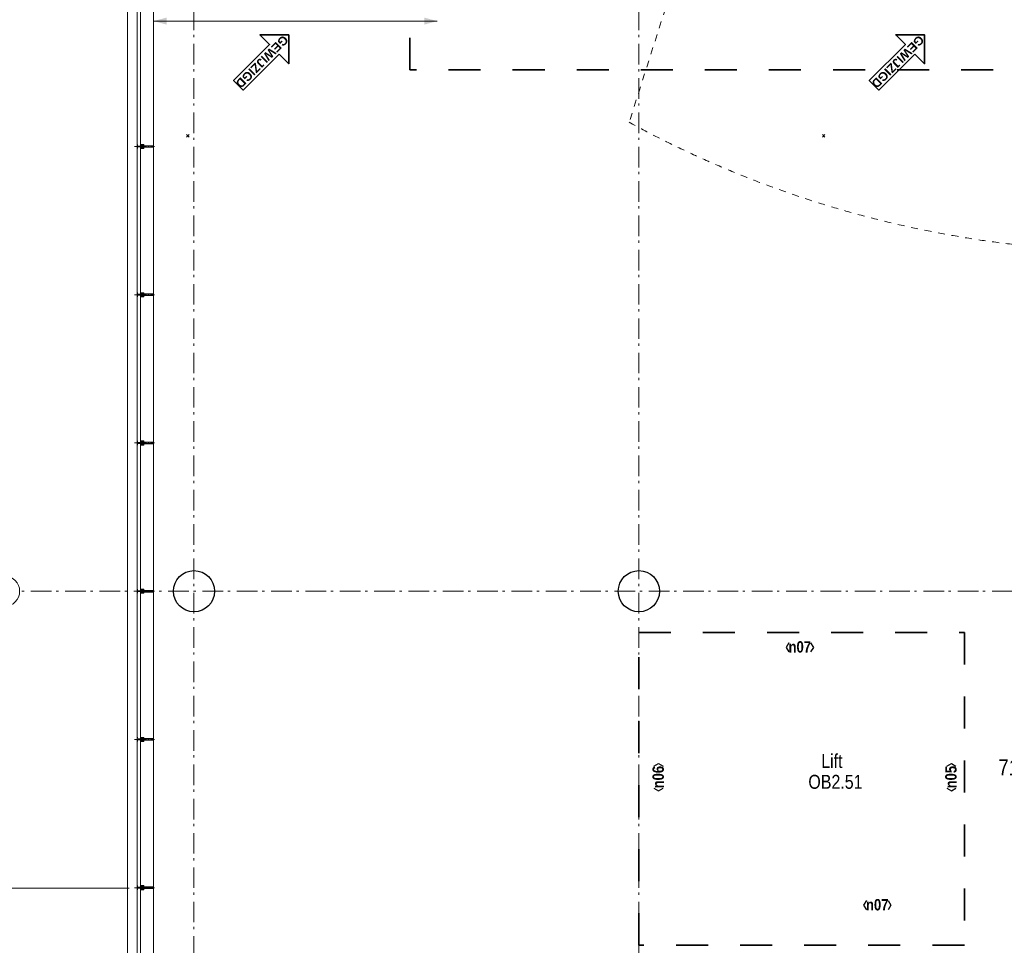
# Model space of a CAD drawing. Header units: millimetres. Extents: x 45699 to 251499, y 244 to 86446.
# Tile 137 of 240: x 217413 to 229365, y 19140 to 30380. Entities that reach past the tile are written whole.
import ezdxf
from ezdxf.enums import TextEntityAlignment as Align

# ---------------------------------------------------------------- set-up
doc = ezdxf.new("R2010")
doc.units = ezdxf.units.MM
doc.header["$LTSCALE"] = 400
doc.header["$PDMODE"] = 3
doc.header["$PDSIZE"] = 15
for name, pattern in [('STYLE_01', [0.416641, 0.208282, -0.208359]), ('STYLE_06', [1.041641, 0.625, -0.208282, 0.069427, -0.138931]), ('STYLE_15', [0.240945, 0.11811, -0.059055, 0.004724, -0.059055]), ('STYLE_16', [0.177165, 0.11811, -0.059055]), ('STYLE_22', [1.944444, 0.972222, -0.972222])]:
    doc.linetypes.add(name, pattern=pattern)
for name, color, linetype, lineweight in [('Binnenkozijnen', 140, 'Continuous', 15), ('Buitenkozijnen', 140, 'Continuous', 15), ('Fragmentaanduiding', 1, 'STYLE_22', 35), ('Kozijnmerken', 43, 'Continuous', 9), ('mat-beton (ihwg)', 5, 'Continuous', 25), ('mat-scheidingswand-horizontaal', 5, 'Continuous', 25), ('None', 7, 'Continuous', 9), ('Ruimtenummers', 5, 'Continuous', 25), ('Tekst', 140, 'Continuous', 15), ('Wijzigingspijlen', 43, 'Continuous', 9)]:
    doc.layers.add(name, color=color, linetype=linetype, lineweight=lineweight)
doc.styles.add('Arial (bold)', font='arialbd.ttf', dxfattribs={"height": 132.291667})
doc.styles.add('Arial Narrow', font='ARIALN.TTF', dxfattribs={"height": 222.25})
doc.styles.add('Arial Narrow (bold)', font='ARIALNB.TTF', dxfattribs={"height": 172.861111})

# ---------------------------------------------------------------- blocks, each defined once
blk = doc.blocks.new('Kolom O 500')
at = {"layer": 'mat-beton (ihwg)', "lineweight": 25}
blk.add_circle((0, 0), 250, dxfattribs=at)
blk = doc.blocks.new('*U1200')
at = {"layer": 'Binnenkozijnen', "color": 43, "linetype": 'STYLE_01', "lineweight": 9}
for p, q in [((37433, -9699), (35928, -14416)), ((37433, -9699), (44003, -9699)), ((47716, -14650), (44003, -9699))]:
    blk.add_line(p, q, dxfattribs=at)
at = {"layer": 'None', "color": 43, "linetype": 'STYLE_01', "lineweight": 9}
blk.add_arc((42091, -3108), 12879, 241.4074, 295.9949, dxfattribs=at)
blk = doc.blocks.new('Kozijnmerk 50')
at = {"layer": 'Kozijnmerken', "color": 92, "linetype": 'Continuous', "lineweight": 25}
for points in [[(-132, 51), (-165, -6), (-132, -62)], [(132, 51), (165, -6), (132, -62)]]:
    blk.add_lwpolyline(points, dxfattribs=at)
at = {"layer": 'None', "color": 43, "style": 'Arial Narrow (bold)'}
blk.add_attdef('merk', text='', height=138, dxfattribs=at).set_placement((0, 0), align=Align.MIDDLE_CENTER)
blk = doc.blocks.new('*U497')
at = {"layer": 'None', "color": 8, "lineweight": 5, "flags": 128}
for points in [[(-5, -154), (-5, -154, 0.414214), (-5, -155), (-5, -173), (-5, -173, 0.414214), (-5, -173), (-4, -173), (-4, -173, 0.414214), (-3, -173), (-3, -173, 0.414214), (-4, -172), (-4, -172), (-4, -169), (-4, -169, -0.414214), (-4, -168), (-3, -168), (-3, -168, 0.221695), (-2, -168), (-1, -167), (-1, -167, -0.466308), (1, -167), (2, -168), (2, -168, 0.221695), (3, -168), (4, -168), (4, -168, -0.414214), (5, -169), (5, -172), (4, -172), (4, -172, 0.414214), (4, -173), (4, -173, 0.414214), (4, -173), (5, -173), (5, -173, 0.414214), (6, -173), (6, -155), (6, -155, 0.414214), (5, -154), (5, -154), (5, -155), (5, -155, -0.414214), (4, -155), (4, -155), (4, -155, -0.414214), (3, -155), (3, -151), (3, -151, -0.414214), (4, -150), (4, -150), (4, -150, -0.414214), (5, -150), (5, -151), (5, -151), (5, -151, 0.414214), (6, -150), (6, -138), (6, -138, 0.351868), (5, -137), (5, -137, 0.351868), (5, -137), (4, -139), (4, -139, 0.314902), (4, -139), (4, -140), (4, -140, -0.198912), (5, -140), (5, -140), (5, -140, -0.198912), (4, -140), (4, -141), (4, -141, 0.414214), (4, -141), (4, -141), (4, -141, -0.198912), (5, -141), (5, -142), (5, -142, -0.198912), (4, -142), (4, -142), (4, -142, 0.414214), (4, -142), (4, -143), (4, -143, -0.198912), (5, -143), (5, -143), (5, -143, -0.087489), (5, -143), (4, -144), (4, -149), (4, -149, -0.414214), (4, -149), (-4, -149), (-4, -149, -0.414214), (-4, -149), (-4, -144), (-4, -143), (-4, -143, -0.087489), (-4, -143), (-4, -143), (-4, -143, -0.198912), (-4, -143), (-4, -142), (-4, -142, 0.414214), (-4, -142), (-4, -142), (-4, -142, -0.198912), (-4, -142), (-4, -141), (-4, -141, -0.198912), (-4, -141), (-4, -141), (-4, -141, 0.414214), (-4, -141), (-4, -140), (-4, -140, -0.198912), (-4, -140), (-4, -140), (-4, -140, -0.198912), (-4, -140), (-4, -139), (-4, -139, 0.314902), (-4, -139), (-5, -137), (-5, -137, 0.351868), (-5, -137), (-5, -137, 0.351868), (-5, -138), (-5, -150), (-5, -150, 0.414214), (-5, -151), (-5, -151), (-5, -150), (-5, -150, -0.414214), (-4, -150), (-4, -150), (-4, -150, -0.414214), (-3, -151), (-3, -155), (-3, -155, -0.414214), (-4, -155), (-4, -155), (-4, -155, -0.414214), (-5, -155), (-5, -154)], [(-4, -162, -0.414214), (-4, -161), (-3, -161), (-3, -161, 0.414214), (-2, -161), (-2, -160), (-2, -160, 0.414214), (-3, -160), (-4, -160), (-4, -160, -0.414214), (-4, -160), (-4, -157), (-4, -157, -0.414214), (-4, -156), (4, -156), (4, -156, -0.414214), (5, -157), (5, -160), (5, -160, -0.414214), (4, -160), (3, -160), (3, -160, 0.414214), (3, -160), (3, -161), (3, -161, 0.414214), (3, -161), (4, -161), (4, -161, -0.414214), (5, -162), (5, -167), (5, -167, -0.414214), (4, -167), (3, -167), (3, -167, -0.221695), (3, -167), (2, -166), (2, -166, 0.466308), (-2, -166), (-3, -167), (-3, -167, -0.221695), (-3, -167), (-4, -167), (-4, -167, -0.414214), (-4, -167), (-4, -162)], [(-2, -150, 0.414214), (-2, -150), (-2, -155), (-2, -155, 0.414214), (-2, -155), (2, -155), (2, -155, 0.414214), (2, -155), (2, -150), (2, -150, 0.414214), (2, -150), (-2, -150)]]:
    blk.add_lwpolyline(points, format="xyb", close=True, dxfattribs=at)
blk = doc.blocks.new('*U498')
at = {"layer": 'None', "color": 8, "lineweight": 5, "flags": 128}
for points in [[(-13, -183), (-13, -182), (-14, -181), (-14, -181, 0.36397), (-15, -181), (-15, -181), (-15, -182), (-15, -182, -0.36397), (-16, -182), (-16, -182), (-16, -181), (-16, -181, 0.36397), (-17, -181), (-17, -181), (-17, -182), (-17, -182, -0.36397), (-18, -182), (-18, -182), (-18, -181), (-18, -181, 0.36397), (-18, -181), (-18, -181), (-19, -182), (-19, -182, -0.36397), (-19, -182), (-19, -182), (-20, -181), (-20, -181, 0.36397), (-20, -181), (-20, -181), (-21, -182), (-21, -182, -0.36397), (-21, -182), (-21, -182), (-22, -181), (-22, -181, 0.36397), (-22, -181), (-22, -181), (-22, -181), (-23, -181), (-23, -181), (-23, -181, 0.36397), (-24, -181), (-24, -181), (-24, -181), (-24, -181), (-24, -181, -0.267949), (-25, -181), (-25, -181), (-25, -181), (-25, -181, 0.339454), (-25, -181), (-25, -181, 0.339454), (-25, -181), (-25, -181), (-25, -184), (-25, -184, 0.414214), (-25, -185), (-25, -185), (-24, -185), (-24, -185, 0.414214), (-24, -184), (-24, -184), (-24, -183), (-24, -183, 0.236068), (-24, -182), (-24, -182), (-24, -182, -0.548276), (-24, -182), (-24, -182, -0.548276), (-24, -182), (-24, -182), (-24, -182, 0.250388), (-24, -182), (-24, -182), (-23, -182), (-23, -182, -0.414214), (-22, -183), (-22, -183), (-22, -183), (-22, -183, 0.414214), (-22, -184), (-22, -184), (-22, -184), (-22, -184, 0.131652), (-22, -184), (-22, -184), (-20, -183), (-13, -183)], [(-6, -181), (-6, -181, -0.388879), (-9, -183), (-9, -183), (-20, -183), (-22, -184), (-23, -184), (-23, -183), (-24, -183), (-24, -185), (24, -185), (24, -183), (23, -183), (23, -184), (22, -184), (20, -183), (9, -183), (9, -183, -0.388879), (6, -181), (6, -181), (5, -173), (3, -173), (3, -171), (-2, -171), (-2, -173), (-5, -173), (-6, -181)], [(14, -183), (14, -182), (15, -181), (15, -181, -0.36397), (15, -181), (15, -181), (15, -182), (15, -182, 0.36397), (16, -182), (16, -182), (16, -181), (16, -181, -0.36397), (17, -181), (17, -181), (17, -182), (17, -182, 0.36397), (18, -182), (18, -182), (18, -181), (18, -181, -0.36397), (19, -181), (19, -181), (19, -182), (19, -182, 0.36397), (19, -182), (19, -182), (20, -181), (20, -181, -0.36397), (20, -181), (20, -181), (21, -182), (21, -182, 0.36397), (21, -182), (21, -182), (22, -181), (22, -181, -0.36397), (22, -181), (22, -181), (22, -181), (23, -181), (24, -181), (24, -181, -0.36397), (24, -181), (24, -181), (24, -181), (25, -181), (25, -181, 0.267949), (25, -181), (25, -181), (25, -181), (25, -181, -0.339454), (25, -181), (25, -181, -0.339454), (26, -181), (26, -181), (26, -184), (26, -184, -0.414214), (25, -185), (25, -185), (24, -185), (24, -185, -0.414214), (24, -184), (24, -184), (24, -183), (24, -183, -0.236068), (24, -182), (24, -182), (24, -182, 0.548276), (24, -182), (24, -182, 0.548276), (24, -182), (24, -182), (24, -182, -0.250388), (24, -182), (24, -182), (23, -182), (23, -182, 0.414214), (23, -183), (23, -183), (23, -183), (23, -183, -0.414214), (22, -184), (22, -184), (22, -184), (22, -184, -0.131652), (22, -184), (22, -184), (21, -183), (14, -183)]]:
    blk.add_lwpolyline(points, format="xyb", close=True, dxfattribs=at)
blk = doc.blocks.new('verticale stijl 150x50 UV')
at = {"layer": 'None', "color": 8, "linetype": 'STYLE_15', "lineweight": 5}
blk.add_line((0, -216), (0, 35), dxfattribs=at)
at = {"layer": 'None', "color": 8, "lineweight": 5}
for p, q in [((-26, -143), (-26, -143)), ((-26, -144), (-26, -144)), ((-25, -133), (-25, -133)), ((-25, -134), (-25, -134)), ((-25, -135), (-25, -135)), ((-25, -136), (-25, -136)), ((-25, -137), (-25, -137)), ((-25, -137), (-25, -137)), ((-25, -138), (-25, -138)), ((-25, -139), (-25, -139)), ((-25, -140), (-25, -140)), ((-25, -141), (-25, -141)), ((-25, -142), (-25, -142)), ((-25, -142), (-25, -142)), ((-25, -143), (-25, -143)), ((-25, -145), (-25, -145)), ((-24, -133), (-24, -133)), ((-24, -134), (-24, -134)), ((-24, -135), (-24, -135)), ((-24, -135), (-24, -135)), ((-24, -136), (-24, -136)), ((-24, -137), (-24, -137)), ((-24, -138), (-24, -138)), ((-24, -139), (-24, -139)), ((-24, -139), (-24, -139)), ((-24, -140), (-24, -140)), ((-24, -141), (-24, -141)), ((-24, -142), (-24, -142)), ((-24, -143), (-24, -143)), ((-24, -144), (-24, -144)), ((-23, -133), (-23, -133)), ((-23, -134), (-23, -134)), ((-23, -135), (-23, -135)), ((-23, -136), (-23, -136)), ((-23, -137), (-23, -137)), ((-23, -137), (-23, -137)), ((-23, -138), (-23, -138)), ((-23, -139), (-23, -139)), ((-23, -140), (-23, -140)), ((-23, -141), (-23, -141)), ((-23, -142), (-23, -142)), ((-23, -145), (-23, -145)), ((-22, -127), (-22, -127)), ((-22, -128), (-22, -128)), ((-22, -129), (-22, -129)), ((-22, -129), (-22, -129)), ((-22, -130), (-22, -130)), ((-22, -131), (-22, -131)), ((-22, -132), (-22, -132)), ((-22, -133), (-22, -133)), ((-22, -133), (-22, -133)), ((-22, -133), (-22, -133)), ((-22, -134), (-22, -134)), ((-22, -134), (-22, -134)), ((-22, -135), (-22, -135)), ((-22, -135), (-22, -135)), ((-22, -140), (-22, -140)), ((-22, -140), (-22, -140)), ((-22, -141), (-22, -141)), ((-22, -141), (-22, -141)), ((-22, -142), (-22, -142)), ((-22, -144), (-22, -144)), ((-22, -145), (-22, -145)), ((-21, -126), (-21, -126)), ((-21, -129), (-21, -129)), ((-21, -130), (-21, -130)), ((-21, -131), (-21, -131)), ((-21, -131), (-21, -131)), ((-21, -132), (-21, -132)), ((-21, -133), (-21, -133)), ((-21, -134), (-21, -134)), ((-21, -135), (-21, -135)), ((-21, -135), (-21, -135)), ((-21, -136), (-21, -136)), ((-21, -137), (-21, -137)), ((-21, -138), (-21, -138)), ((-21, -139), (-21, -139)), ((-21, -139), (-21, -139)), ((-21, -140), (-21, -140)), ((-21, -141), (-21, -141)), ((-21, -144), (-21, -144)), ((-20, -126), (-20, -126)), ((-20, -130), (-20, -130)), ((-20, -131), (-20, -131)), ((-20, -132), (-20, -132)), ((-20, -133), (-20, -133)), ((-20, -133), (-20, -133)), ((-20, -134), (-20, -134)), ((-20, -135), (-20, -135)), ((-20, -136), (-20, -136)), ((-20, -137), (-20, -137)), ((-20, -137), (-20, -137)), ((-20, -138), (-20, -138)), ((-20, -139), (-20, -139)), ((-20, -140), (-20, -140)), ((-20, -141), (-20, -141)), ((-20, -142), (-20, -142)), ((-20, -142), (-20, -142)), ((-20, -143), (-20, -143)), ((-20, -144), (-20, -144)), ((-19, -126), (-19, -126)), ((-19, -127), (-19, -127)), ((-19, -129), (-19, -129)), ((-19, -130), (-19, -130)), ((-19, -131), (-19, -131)), ((-19, -131), (-19, -131)), ((-19, -132), (-19, -132)), ((-19, -133), (-19, -133)), ((-19, -134), (-19, -134)), ((-19, -135), (-19, -135)), ((-19, -140), (-19, -140)), ((-19, -141), (-19, -141)), ((-19, -142), (-19, -142)), ((-18, -128), (-18, -128)), ((-18, -129), (-18, -129)), ((-18, -129), (-18, -129)), ((-18, -133), (-18, -133)), ((-18, -134), (-18, -134)), ((-18, -135), (-18, -135)), ((-18, -140), (-18, -140)), ((-18, -141), (-18, -141)), ((-18, -142), (-18, -142)), ((-18, -142), (-18, -142)), ((-17, -133), (-17, -133)), ((-17, -133), (-17, -133)), ((-17, -134), (-17, -134)), ((-17, -134), (-17, -134)), ((-17, -135), (-17, -135)), ((-17, -135), (-17, -135)), ((-17, -135), (-17, -135)), ((-17, -136), (-17, -136)), ((-17, -136), (-17, -136)), ((-17, -137), (-17, -137)), ((-17, -137), (-17, -137)), ((-17, -137), (-17, -137)), ((-17, -138), (-17, -138)), ((-17, -138), (-17, -138)), ((-17, -139), (-17, -139)), ((-17, -139), (-17, -139)), ((-17, -139), (-17, -139)), ((-17, -140), (-17, -140)), ((-17, -140), (-17, -140)), ((-17, -141), (-17, -141)), ((-17, -141), (-17, -141)), ((-17, -142), (-17, -142)), ((-17, -142), (-17, -142)), ((-17, -142), (-17, -142)), ((-17, -143), (-17, -143)), ((-17, -143), (-17, -143)), ((-16, -141), (-16, -141)), ((-16, -142), (-16, -142)), ((-16, -143), (-16, -143)), ((-16, -144), (-16, -144)), ((-15, -142), (-15, -142)), ((-15, -143), (-15, -143)), ((-15, -144), (-15, -144)), ((-15, -145), (-15, -145)), ((-14, -142), (-14, -142)), ((-14, -143), (-14, -143)), ((-14, -144), (-14, -144)), ((-14, -144), (-14, -144)), ((-13, -143), (-13, -143)), ((-13, -144), (-13, -144))]:
    blk.add_line(p, q, dxfattribs=at)
at = {"layer": 'None', "color": 8, "linetype": 'STYLE_16', "lineweight": 5}
for p, q in [((-2, -155), (0, -154)), ((-2, -157), (-2, -155)), ((-1, -157), (-1, -155)), ((-1, -157), (-1, -155)), ((2, -155), (0, -154)), ((1, -157), (1, -155)), ((2, -157), (2, -155)), ((2, -157), (2, -155))]:
    blk.add_line(p, q, dxfattribs=at)
at = {"layer": 'None', "color": 8, "linetype": 'Continuous', "lineweight": 5, "flags": 128}
for points in [[(-10, 15), (10, 15), (10, -105), (25, -105), (25, -117), (-25, -117), (-25, -105), (-10, -105)], [(-8, 13), (-8, -105), (8, -105), (8, 13)], [(8, -107), (-8, -107), (-23, -107), (-23, -115), (23, -115), (23, -107)]]:
    blk.add_lwpolyline(points, close=True, dxfattribs=at)
at = {"layer": 'None', "color": 8, "lineweight": 5, "flags": 128}
for points in [[(25, -133), (25, -117), (23, -117), (-23, -117), (-25, -117), (-25, -133), (-22, -133), (-22, -128), (-23, -128), (-23, -127), (-22, -127), (-22, -125), (-22, -124), (-22, -120), (-22, -120, -0.414214), (-20, -119), (-20, -119), (-20, -119, -0.414214), (-18, -120), (-18, -124), (-18, -125), (-18, -127), (-18, -127), (-18, -128), (-18, -128), (-18, -133), (-16, -133), (-16, -120), (-16, -120, -0.414214), (-15, -119), (-15, -119), (-7, -119), (-7, -119, -0.414214), (-5, -120), (-5, -137), (-4, -137), (-4, -140), (-4, -140), (-4, -140), (-4, -141), (-4, -141), (-4, -142), (-4, -142), (-4, -143), (-4, -144), (-4, -149), (-2, -149), (-2, -138), (-2, -138, -0.414214), (0, -136), (0, -136), (0, -136, -0.414214), (2, -138), (2, -149), (4, -149), (4, -144), (4, -143), (4, -142), (4, -142), (4, -141), (4, -141), (4, -140), (4, -140), (4, -140), (4, -137), (5, -137), (5, -120), (5, -120, -0.414214), (7, -119), (7, -119), (15, -119), (15, -119, -0.414214), (16, -120), (16, -133), (18, -133), (18, -128), (18, -128), (18, -127), (18, -127), (18, -125), (18, -124), (18, -120), (18, -120, -0.414214), (20, -119), (20, -119), (20, -119, -0.414214), (22, -120), (22, -124), (22, -125), (22, -127), (23, -127), (23, -128), (22, -128), (22, -133)], [(-15, -145), (-15, -145, 0.390793), (-13, -144), (-13, -144, 0.390793), (-14, -142), (-14, -142, -0.352623), (-16, -140), (-16, -133), (-16, -133, 0.414214), (-16, -133), (-18, -133), (-18, -133), (-18, -133, -0.520293), (-18, -133), (-18, -130), (-18, -130), (-18, -128), (-18, -128, -0.577863), (-18, -128), (-18, -128), (-18, -128, 0.366605), (-18, -127), (-18, -127, 0.366605), (-18, -127), (-18, -127, -0.130834), (-19, -126), (-19, -126, 0.439074), (-21, -126), (-21, -126, -0.133252), (-22, -127), (-22, -127, 0.366605), (-22, -127), (-22, -127, 0.366605), (-22, -128), (-22, -128), (-22, -128, -0.577455), (-22, -128), (-22, -130), (-22, -130), (-22, -133), (-22, -133, -0.52048), (-22, -133), (-22, -133), (-25, -133), (-25, -133, 0.414214), (-25, -133), (-25, -141), (-25, -141, -0.255976), (-26, -143), (-26, -143, 0.749676), (-25, -145), (-21, -145), (-21, -145, 0.414214), (-19, -143), (-19, -143, -0.402808), (-19, -142), (-19, -142, -0.402808), (-18, -143), (-18, -143, 0.233259), (-18, -143), (-15, -144), (-15, -144, -0.419014), (-15, -144), (-15, -144, -0.419014), (-15, -144), (-16, -144), (-16, -144, 0.414214), (-16, -144), (-16, -144, 0.414214), (-16, -145)], [(-23, -142), (-23, -142, 0.418874), (-24, -142), (-24, -142, -0.396568), (-25, -143), (-25, -143, 0.437017), (-26, -144), (-26, -144, 0.437017), (-25, -144), (-22, -144), (-22, -144, 0.263556), (-20, -143), (-20, -143, 0.552342), (-21, -142)], [(-23, -136), (-23, -136, -0.414214), (-22, -135), (-22, -135, -0.414214), (-21, -136), (-21, -139), (-21, -139, -0.414214), (-22, -140), (-22, -140, -0.414214), (-23, -139)], [(-21, -128, -0.29188), (-21, -127), (-20, -127), (-20, -127, -0.344328), (-20, -127), (-19, -127), (-19, -127, -0.29188), (-19, -128), (-19, -130), (-19, -130, -0.348796), (-20, -130), (-20, -130, -0.348796), (-21, -130), (-21, -128)], [(-19, -140, -0.414214), (-20, -139), (-20, -136), (-20, -136, -0.414214), (-19, -135), (-19, -135, -0.414214), (-18, -136), (-18, -139), (-18, -139, -0.414214), (-19, -140)], [(0, -157), (0, -157, -0.163834), (-4, -156), (-4, -156), (-4, -156, -0.234469), (-5, -155), (-5, -155), (-5, -154), (5, -154), (5, -155), (5, -155, -0.234469), (4, -156), (4, -156), (4, -156, -0.163834), (0, -157), (0, -157)], [(15, -145), (15, -145, -0.390793), (13, -144), (13, -144, -0.390793), (14, -142), (14, -142, 0.352623), (16, -140), (16, -133), (16, -133, -0.414214), (16, -133), (18, -133), (18, -133), (18, -133, 0.520293), (18, -133), (18, -130), (18, -130), (18, -128), (18, -128, 0.577863), (18, -128), (18, -128), (18, -128, -0.366605), (18, -127), (18, -127, -0.366605), (18, -127), (18, -127, 0.130834), (19, -126), (19, -126, -0.439074), (21, -126), (21, -126, 0.133252), (22, -127), (22, -127, -0.366605), (22, -127), (22, -127, -0.366605), (22, -128), (22, -128), (22, -128, 0.577455), (22, -128), (22, -130), (22, -130), (22, -133), (22, -133, 0.52048), (22, -133), (22, -133), (25, -133), (25, -133, -0.414214), (25, -133), (25, -141), (25, -141, 0.255976), (26, -143), (26, -143, -0.749676), (25, -145), (21, -145), (21, -145, -0.414214), (19, -143), (19, -143, 0.402808), (19, -142), (19, -142, 0.402808), (18, -143), (18, -143, -0.233259), (18, -143), (15, -144), (15, -144, 0.419014), (15, -144), (15, -144, 0.419014), (15, -144), (16, -144), (16, -144, -0.414214), (16, -144), (16, -144, -0.414214), (16, -145)], [(19, -140, 0.414214), (20, -139), (20, -136), (20, -136, 0.414214), (19, -135), (19, -135, 0.414214), (18, -136), (18, -139), (18, -139, 0.414214), (19, -140)], [(21, -128, 0.29188), (21, -127), (20, -127), (20, -127, 0.344328), (20, -127), (19, -127), (19, -127, 0.29188), (19, -128), (19, -130), (19, -130, 0.348796), (20, -130), (20, -130, 0.348796), (21, -130), (21, -128)], [(23, -142), (23, -142, -0.418874), (24, -142), (24, -142, 0.396568), (25, -143), (25, -143, -0.437017), (26, -144), (26, -144, -0.437017), (25, -144), (22, -144), (22, -144, -0.263556), (20, -143), (20, -143, -0.552342), (21, -142)], [(23, -136), (23, -136, 0.414214), (22, -135), (22, -135, 0.414214), (21, -136), (21, -139), (21, -139, 0.414214), (22, -140), (22, -140, 0.414214), (23, -139)]]:
    blk.add_lwpolyline(points, format="xyb", close=True, dxfattribs=at)
blk.add_lwpolyline([(4, -119), (4, -134), (-4, -134), (-4, -119)], close=True, dxfattribs=at)
at = {"layer": 'None', "color": 8, "linetype": 'STYLE_16', "lineweight": 5}
for centre, radius, start, end in [((-2, -158), 3.38, 79.3357, 100.6643), ((0, -163), 8.16, 82.9585, 97.0415), ((0, -160), 3.5, 73.4149, 106.5851), ((2, -158), 3.38, 79.3357, 100.6643)]:
    blk.add_arc(centre, radius, start, end, dxfattribs=at)
at = {"layer": 'None', "color": 7}
for name in ['*U498', '*U497']:
    blk.add_blockref(name, (0, 0), dxfattribs=at)
blk = doc.blocks.new('Wijzigingspijl')
at = {"layer": 'None', "linetype": 'Continuous', "lineweight": 5}
blk.add_point((0, 0), dxfattribs=at)
at = {"layer": 'Wijzigingspijlen', "color": 1, "linetype": 'Continuous', "lineweight": 35}
blk.add_lwpolyline([(-82.5, -1485), (-247.5, -1485), (0, -1732.5), (247.5, -1485), (82.5, -1485), (82.5, -866.25), (-82.5, -866.25)], close=True, dxfattribs=at)
at = {"layer": 'Wijzigingspijlen', "color": 8, "insert": (0, -1271.25), "char_height": 105.833, "attachment_point": 5, "rotation": 90, "style": 'Arial (bold)'}
blk.add_mtext('GEWIJZIGD', dxfattribs=at)
blk = doc.blocks.new('*U1464')
at = {"layer": 'None', "color": 43, "linetype": 'Continuous', "lineweight": 9}
blk.add_circle((28347, -20110), 183, dxfattribs=at)

msp = doc.modelspace()

# ---------------------------------------------------------------- linework, layer by layer
at = {"layer": 'Buitenkozijnen', "color": 43, "linetype": 'Continuous', "lineweight": 9}
for p, q in [((218724, 16245), (218724, 38401)), ((219039, 16245), (219039, 38477)), ((218744, 19835), (209804, 19835))]:
    msp.add_line(p, q, dxfattribs=at)
at = {"layer": 'Buitenkozijnen', "color": 140, "linetype": 'Continuous', "lineweight": 15}
for p, q in [((218839, 38460), (218839, 16245)), ((218879, 38460), (218879, 16245))]:
    msp.add_line(p, q, dxfattribs=at)
at = {"layer": 'Fragmentaanduiding', "lineweight": 35}
for points in [[(222150, 33920), (236230, 33920), (236230, 29770), (222150, 29770)], [(224929, 22940), (228880, 22940), (228880, 19140), (224929, 19140)]]:
    msp.add_lwpolyline(points, close=True, dxfattribs=at)
at = {"layer": 'None', "color": 43, "linetype": 'STYLE_06', "lineweight": 9}
for p, q in [((219529, 6920), (219529, 39166)), ((224929, 6920), (224929, 39166)), ((251133, 23440), (217413, 23440))]:
    msp.add_line(p, q, dxfattribs=at)
at = {"layer": 'None', "color": 8, "lineweight": 5}
msp.add_line((222481, 30363), (219039, 30363), dxfattribs=at)
for points in [[(219039, 30363), (219198, 30406), (219198, 30320)], [(222481, 30363), (222323, 30320), (222323, 30406)]]:
    msp.add_solid(points, dxfattribs=at)

# ---------------------------------------------------------------- block references
at = {"layer": 'Buitenkozijnen', "color": 7, "xscale": -1, "rotation": 270.0000000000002}
for p in [(219024, 28840), (219024, 27040), (219024, 25240), (219024, 23440), (219024, 21640), (219024, 19840)]:
    msp.add_blockref('verticale stijl 150x50 UV', p, dxfattribs=at)
at = {"layer": 'Buitenkozijnen', "color": 43}
for p in [(219529, 23440), (224929, 23440)]:
    msp.add_blockref('Kolom O 500', p, dxfattribs=at)
at = {"layer": 'Kozijnmerken', "color": 7}
for p in [(226882, 22764), (227822, 19633)]:
    msp.add_blockref('Kozijnmerk 50', p, dxfattribs=at).add_auto_attribs({'merk': 'n07'})
at = {"layer": 'Kozijnmerken', "color": 7, "rotation": 90}
for p, values in [((225163, 21182), {'merk': 'n06'}), ((228716, 21182), {'merk': 'n05'})]:
    msp.add_blockref('Kozijnmerk 50', p, dxfattribs=at).add_auto_attribs(values)
at = {"layer": 'mat-scheidingswand-horizontaal', "color": 7, "rotation": 135.0000000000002}
for p in [(219455, 28970), (227172, 28970)]:
    msp.add_blockref('Wijzigingspijl', p, dxfattribs=at)
at = {"layer": 'None', "color": 7}
for name in ['*U1464', '*U1200']:
    msp.add_blockref(name, (188883, 43550), dxfattribs=at)

# ---------------------------------------------------------------- texts
at = {"layer": 'Ruimtenummers', "insert": (226986, 21210), "char_height": 169.3, "attachment_point": 1, "style": 'Arial Narrow'}
msp.add_mtext('OB2.51', dxfattribs=at)
at = {"layer": 'Tekst', "color": 140, "insert": (227142, 21463), "char_height": 169.3, "attachment_point": 1, "style": 'Arial Narrow'}
msp.add_mtext('Lift\\P', dxfattribs=at)
at = {"layer": 'Tekst', "color": 92, "insert": (229610, 21400), "char_height": 197.6, "attachment_point": 2, "style": 'Arial Narrow'}
msp.add_mtext('7125+', dxfattribs=at)

doc.saveas('drawing.dxf')
